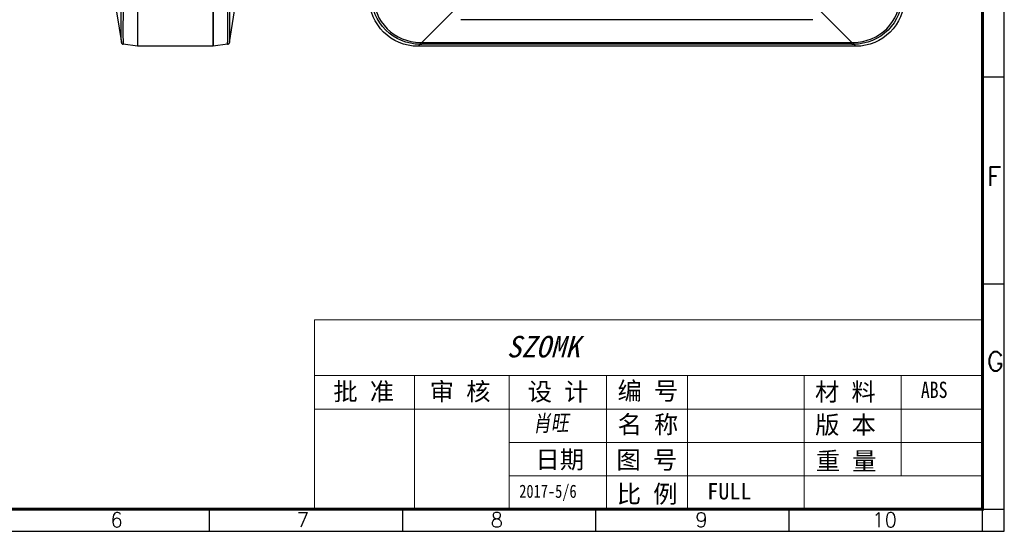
# Model space of a CAD drawing. Header units: millimetres. Extents: x 6160 to 6603, y -57 to 282.
# Tile 7 of 12: x 6382 to 6603, y -57 to 58. Entities that reach past the tile are written whole.
import ezdxf

# ---------------------------------------------------------------- set-up
doc = ezdxf.new("R2010")
doc.units = ezdxf.units.MM
doc.header["$LTSCALE"] = 0.5
doc.layers.add('112', color=7, linetype='Continuous', true_color=0xffffff)
doc.layers.add('A1_KUANG', color=7, linetype='Continuous')
doc.layers.add('A4_KUANG', color=7, linetype='Continuous')
doc.layers.add('BORDER', color=4, linetype='Continuous', lineweight=20)
doc.styles.get("Standard").update_dxf_attribs({"font": 'txt', "bigfont": 'gbcbig.shx'})
doc.styles.add('仿宋', font='NSimSun.ttf')
doc.styles.add('黑体', font='SIMHEI.TTF', dxfattribs={"height": 2.5})

# ---------------------------------------------------------------- blocks, each defined once
blk = doc.blocks.new('A$C3291225B')
at = {"layer": 'A4_KUANG'}
for p, q in [((255.14, 0), (255.14, 197.01)), ((257.99, 59.24), (255.13, 59.24)), ((257.99, 32.25), (255.13, 32.25)), ((2.87, 2.87), (258, 2.87)), ((154.22, 0), (154.22, 2.87)), ((179.45, 0), (179.45, 2.87)), ((204.67, 0), (204.67, 2.87)), ((229.9, 0), (229.9, 2.87))]:
    blk.add_line(p, q, dxfattribs=at)
at = {"layer": 'A4_KUANG', "color": 8}
blk.add_lwpolyline([(258, 0), (258, 197.01), (0, 197.01), (0, 0)], close=True, dxfattribs=at)
at = {"layer": 'A4_KUANG', "const_width": 0.4}
blk.add_lwpolyline([(2.87, 2.87), (2.87, 194.15), (255.13, 194.15), (255.14, 2.87), (2.87, 2.87)], dxfattribs=at)
at = {"layer": 'A4_KUANG'}
for s, height, p in [('F', 2.48, (255.71, 45.04)), ('G', 2.48, (255.71, 20.93)), ('6', 1.91, (141.26, 0.54)), ('7', 1.91, (165.57, 0.54)), ('8', 1.91, (190.91, 0.54)), ('9', 1.91, (217.64, 0.54)), ('10', 1.91, (240.72, 0.54))]:
    blk.add_text(s, height=height, dxfattribs=at).set_placement(p)

msp = doc.modelspace()

# ---------------------------------------------------------------- linework, layer by layer
at = {"lineweight": 0, "ltscale": 0.5}
for p, q in [((6448.476, -9.582), (6448.476, -52.048)), ((6470.958, -22.072), (6470.958, -52.048)), ((6492.191, -22.072), (6492.191, -52.048)), ((6514.048, -22.072), (6514.048, -52.048)), ((6532.159, -22.072), (6532.159, -52.048)), ((6558.388, -22.072), (6558.388, -52.048))]:
    msp.add_line(p, q, dxfattribs=at)
at = {"lineweight": 0}
for p, q in [((6448.476, -9.582), (6598.362, -9.582)), ((6448.476, -22.072), (6598.362, -22.072)), ((6580.152, -22.072), (6580.152, -44.554)), ((6448.476, -29.566), (6598.362, -29.566)), ((6514.048, -37.06), (6492.191, -37.06)), ((6514.048, -37.06), (6598.362, -37.06)), ((6492.191, -44.554), (6598.362, -44.554)), ((6598.362, -52.048), (6448.476, -52.048))]:
    msp.add_line(p, q, dxfattribs=at)
at = {"layer": '112', "color": 7}
for p, q in [((6402.783, 67.739), (6405.164, 52.597)), ((6472.577, 52.595), (6487.72, 67.738)), ((6569.095, 52.595), (6553.952, 67.738)), ((6408.783, 62.623), (6408.783, 51.73)), ((6425.782, 62.73), (6425.782, 51.73)), ((6425.783, 51.729), (6425.783, 62.622)), ((6429.401, 52.595), (6430.742, 61.121)), ((6560.309, 57.687), (6481.364, 57.687)), ((6408.783, 51.73), (6405.589, 52.179)), ((6425.782, 51.73), (6408.783, 51.73)), ((6425.782, 52.73), (6425.783, 52.73)), ((6428.976, 52.178), (6425.783, 51.729)), ((6472.178, 52.178), (6471.729, 51.729)), ((6569.943, 51.729), (6471.729, 51.729)), ((6472.577, 52.595), (6569.095, 52.595)), ((6472.577, 52.595), (6472.577, 52.178)), ((6569.095, 52.178), (6472.577, 52.178)), ((6569.095, 52.595), (6569.095, 52.178)), ((6569.943, 51.729), (6569.494, 52.178))]:
    msp.add_line(p, q, dxfattribs=at)
msp.add_arc((6405.658, 52.674), 0.5, 188.93731, 262, dxfattribs=at)
at = {"layer": '112', "color": 7, "extrusion": (0, 0, -1)}
msp.add_arc((-6428.908, 52.673), 0.5, 188.93731, 262, dxfattribs=at)
for centre, major_axis, ratio, start_param, end_param in [((6471.944, 62.837), (7.93, 7.93), 0.9808148, 2.3658797, 3.9173056), ((6569.728, 62.837), (-7.93, 7.93), 0.9808148, 2.3658797, 3.9173056), ((6451.654, 42.555), (100.291, 1.772), 0.0986043, 4.9202148, 4.9242994), ((6451.68, 42.072), (99.877, 2.135), 0.098897, 4.9212017, 4.9252889), ((6590, 42.563), (-100.245, 1.77), 0.0985652, 1.358975, 1.3630614), ((6589.997, 42.07), (-99.889, 2.136), 0.0989067, 1.3578743, 1.361961)]:
    msp.add_ellipse(centre, major_axis=major_axis, ratio=ratio, start_param=start_param, end_param=end_param, dxfattribs=at)
at = {"layer": '112', "color": 7}
for centre, major_axis, ratio, start_param, end_param in [((6477.609, 42.562), (-72.445, 10.035), 0.0045991, 6.2804901, 6.2845759), ((6405.659, 52.674), (-0.07, -0.495), 0.9999954, 5.005128, 6.2831866), ((6428.907, 52.673), (-0.07, 0.495), 0.9999954, 3.1415914, 4.41965), ((6356.942, 42.559), (-72.459, -10.037), 0.0045987, 3.1402022, 3.1442876), ((6472.178, 52.673), (0, 0.5), 0.0030065, 1.7239083, 3.0019657), ((6569.494, 52.673), (0, 0.5), 0.0030065, 3.2812196, 4.559277)]:
    msp.add_ellipse(centre, major_axis=major_axis, ratio=ratio, start_param=start_param, end_param=end_param, dxfattribs=at)
for points in [[(6405.165, 52.598), (6405.172, 52.607), (6405.109, 53.749), (6405.109, 57.601), (6405.172, 60.308), (6405.165, 63.07)], [(6405.589, 63.072), (6405.58, 60.195), (6405.508, 57.373), (6405.509, 53.362), (6405.58, 52.18), (6405.589, 52.179)], [(6428.976, 52.178), (6428.986, 52.179), (6429.057, 53.362), (6429.057, 57.373), (6428.986, 60.194), (6428.976, 63.071)], [(6429.401, 63.069), (6429.394, 60.307), (6429.457, 57.602), (6429.457, 53.749), (6429.394, 52.605), (6429.401, 52.597)], [(6472.178, 52.178), (6469.301, 52.179), (6466.479, 53.362), (6462.468, 57.373), (6461.286, 60.194), (6461.285, 63.071)], [(6461.704, 63.069), (6461.712, 60.307), (6462.855, 57.602), (6466.707, 53.749), (6469.414, 52.605), (6472.176, 52.597)], [(6580.387, 63.071), (6580.386, 60.194), (6579.203, 57.371), (6575.191, 53.361), (6572.371, 52.179), (6569.494, 52.178)], [(6569.496, 52.597), (6572.258, 52.605), (6574.963, 53.748), (6578.816, 57.6), (6579.96, 60.307), (6579.968, 63.069)]]:
    msp.add_open_spline(points, degree=3, knots=[0, 0, 0, 0, 0.5, 0.5, 1, 1, 1, 1], dxfattribs=at)

# ---------------------------------------------------------------- block references
at = {"layer": 'A1_KUANG', "color": 1, "lineweight": 0, "xscale": 1.718413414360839, "yscale": 1.718413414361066, "zscale": 1.718413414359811}
msp.add_blockref('A$C3291225B', (6159.935, -56.971), dxfattribs=at)

# ---------------------------------------------------------------- texts
at = {"lineweight": 0, "style": '仿宋'}
for s, p in [('批 准', (6452.732, -27.641)), ('审 核', (6474.36, -27.641)), ('设 计', (6496.355, -27.682)), ('编 号', (6516.5, -27.498)), ('材 料', (6560.805, -27.717)), ('名 称', (6516.5, -35.025)), ('版 本', (6560.839, -35.12)), ('日期', (6498.086, -42.889)), ('图 号', (6516.25, -42.972)), ('重 量', (6560.986, -43.229)), ('比 例', (6516.329, -50.606))]:
    msp.add_text(s, height=3.9968, dxfattribs=at).set_placement(p)
at = {"color": 3, "lineweight": 0, "style": '仿宋', "width": 0.8}
for s, height, p in [('ABS', 3.6537, (6584.57, -27.096)), ('2017-5/6', 2.9595, (6494.435, -49.473))]:
    msp.add_text(s, height=height, dxfattribs=at).set_placement(p)
at = {"color": 4, "lineweight": 0, "style": '仿宋', "oblique": 10, "width": 0.8}
msp.add_text('肖旺', height=3.6537, rotation=1, dxfattribs=at).set_placement((6497.566, -34.602))
at = {"color": 3, "lineweight": 0, "style": '仿宋'}
msp.add_text('FULL', height=3.6537, dxfattribs=at).set_placement((6536.629, -49.829))
at = {"layer": 'BORDER', "color": 1, "lineweight": 0, "style": '黑体', "oblique": 15}
msp.add_text('SZOMK', height=4.8297, dxfattribs=at).set_placement((6491.597, -18.003))

doc.saveas('drawing.dxf')
